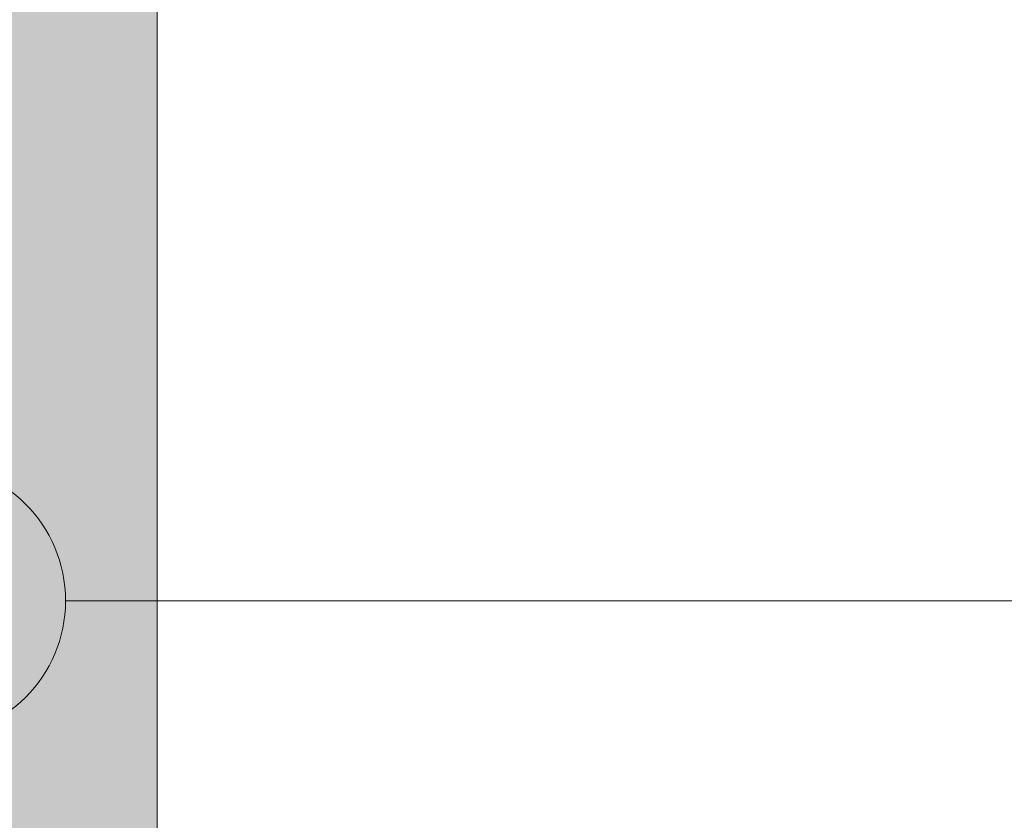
# Model space of a CAD drawing. Extents: x -437191 to -433041, y -16784 to -10844.
# Tile 176 of 256: x -435718 to -435632, y -13923 to -13853. Entities that reach past the tile are written whole.
import ezdxf

# ---------------------------------------------------------------- set-up
doc = ezdxf.new("R2010")
doc.units = 0
doc.header["$MEASUREMENT"] = 0
doc.layers.add('Arch balustrady', color=7, linetype='Continuous')
doc.layers.add('Arch balustrady_Nr_Pióra__21', color=7, linetype='Continuous', lineweight=13)
doc.layers.add('Arch balustrady_Nr_Pióra__41', color=7, linetype='Continuous', lineweight=9)
doc.layers.add('arch wypelnienia_Nr_Pióra__2', color=7, linetype='Continuous', lineweight=13, true_color=0x7f7f7f)

# ---------------------------------------------------------------- blocks, each defined once
blk = doc.blocks.new('Linia_7', base_point=(-435726.364, -13903.802))
at = {"layer": 'Arch balustrady_Nr_Pióra__21', "linetype": 'Continuous'}
blk.add_hatch(color=256, dxfattribs=at).paths.add_polyline_path([(-435714.364, -13903.802), (-435715.277, -13899.21), (-435717.878, -13895.317), (-435721.771, -13892.715), (-435726.364, -13891.802), (-435730.956, -13892.715), (-435734.849, -13895.317), (-435737.45, -13899.21), (-435738.364, -13903.802), (-435737.45, -13908.394), (-435734.849, -13912.287), (-435730.956, -13914.888), (-435726.364, -13915.802), (-435721.771, -13914.888), (-435717.878, -13912.287), (-435715.277, -13908.394)], flags=0)
blk.add_circle((-435726.364, -13903.802), 12, dxfattribs=at)
at = {"layer": 'Arch balustrady_Nr_Pióra__41', "linetype": 'Continuous'}
blk.add_line((-435714.364, -13903.802), (-435628.364, -13903.802), dxfattribs=at)

msp = doc.modelspace()

# ---------------------------------------------------------------- hatches: boundary and pattern name
at = {"layer": 'arch wypelnienia_Nr_Pióra__2', "linetype": 'Continuous'}
h = msp.add_hatch(color=256, dxfattribs=at)
h.paths.add_polyline_path([(-433989.564, -13179.708), (-435793.132, -13179.708), (-435793.132, -13229.708), (-435726.332, -13229.708), (-435726.332, -14129.708), (-435793.132, -14129.708), (-435793.132, -14179.708), (-433989.564, -14179.708), (-433989.564, -14129.708), (-434056.332, -14129.708), (-434056.332, -13229.708), (-433989.564, -13229.708)], flags=0)
h.paths.add_polyline_path([(-434166.332, -13229.708), (-434076.332, -13229.708), (-434076.332, -14129.708), (-434166.332, -14129.708)], flags=0)
h.paths.add_polyline_path([(-434186.332, -13229.708), (-434186.332, -14129.708), (-434276.332, -14129.708), (-434276.332, -13229.708)], flags=0)
h.paths.add_polyline_path([(-434296.332, -13229.708), (-434296.332, -14129.708), (-434386.332, -14129.708), (-434386.332, -13229.708)], flags=0)
h.paths.add_polyline_path([(-434496.332, -13229.708), (-434406.332, -13229.708), (-434406.332, -14129.708), (-434496.332, -14129.708)], flags=0)
h.paths.add_polyline_path([(-434516.332, -13229.708), (-434516.332, -14129.708), (-434606.332, -14129.708), (-434606.332, -13229.708)], flags=0)
h.paths.add_polyline_path([(-434716.332, -13229.708), (-434626.332, -13229.708), (-434626.332, -14129.708), (-434716.332, -14129.708)], flags=0)
h.paths.add_polyline_path([(-434826.332, -13229.708), (-434736.332, -13229.708), (-434736.332, -14129.708), (-434826.332, -14129.708)], flags=0)
h.paths.add_polyline_path([(-434846.332, -13229.708), (-434846.332, -14129.708), (-434936.332, -14129.708), (-434936.332, -13229.708)], flags=0)
h.paths.add_polyline_path([(-434956.332, -13229.708), (-434956.332, -14129.708), (-435046.332, -14129.708), (-435046.332, -13229.708)], flags=0)
h.paths.add_polyline_path([(-435156.332, -14129.708), (-435066.332, -14129.708), (-435066.332, -13229.708), (-435156.332, -13229.708)], flags=0)
h.paths.add_polyline_path([(-435266.332, -13229.708), (-435176.332, -13229.708), (-435176.332, -14129.708), (-435266.332, -14129.708)], flags=0)
h.paths.add_polyline_path([(-435376.332, -13229.708), (-435376.332, -14129.708), (-435286.332, -14129.708), (-435286.332, -13229.708)], flags=0)
h.paths.add_polyline_path([(-435396.332, -13229.708), (-435486.332, -13229.708), (-435486.332, -14129.708), (-435396.332, -14129.708)], flags=0)
h.paths.add_polyline_path([(-435506.332, -13229.708), (-435596.332, -13229.708), (-435596.332, -14129.708), (-435506.332, -14129.708)], flags=0)
h.paths.add_polyline_path([(-435616.332, -13229.708), (-435706.332, -13229.708), (-435706.332, -14129.708), (-435616.332, -14129.708)], flags=0)

# ---------------------------------------------------------------- linework, layer by layer
at = {"layer": 'Arch balustrady_Nr_Pióra__41', "linetype": 'Continuous'}
msp.add_line((-435706.332, -14129.708), (-435706.332, -13229.708), dxfattribs=at)

# ---------------------------------------------------------------- block references
at = {"layer": 'Arch balustrady', "linetype": 'Continuous'}
msp.add_blockref('Linia_7', (-435726.364, -13903.802), dxfattribs=at)

doc.saveas('drawing.dxf')
